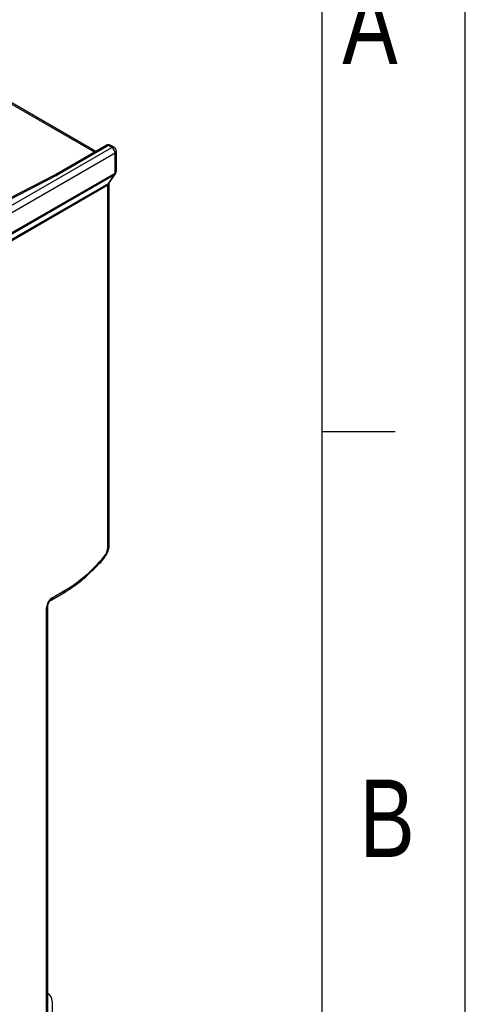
# Model space of a CAD drawing. Header units: millimetres. Extents: x 0 to 594, y 0 to 420.
# Tile 93 of 94: x 565 to 594, y 324 to 387. Entities that reach past the tile are written whole.
import ezdxf

# ---------------------------------------------------------------- set-up
doc = ezdxf.new("R2010")
doc.units = ezdxf.units.MM
doc.layers.add('SLD-0', color=7, linetype='Continuous')
doc.styles.add('SLDTEXTSTYLE0', font='GOTHIC.TTF', dxfattribs={"width": 0.8})

msp = doc.modelspace()

# ---------------------------------------------------------------- linework, layer by layer
at = {"color": 7, "linetype": 'Continuous', "lineweight": 25}
for p, q in [((570.076, 378.624), (555.827, 386.85)), ((570.164, 378.675), (555.915, 386.901)), ((570.827, 379.058), (567.51, 377.143)), ((570.977, 379.043), (567.66, 377.128)), ((571.189, 378.92), (570.977, 379.043)), ((571.339, 378.935), (571.127, 379.058)), ((523.558, 351.423), (571.189, 378.92)), ((571.401, 378.553), (523.77, 351.056)), ((571.401, 377.271), (571.401, 378.553)), ((571.489, 377.394), (571.489, 378.675)), ((571.373, 377.165), (523.247, 349.383)), ((523.276, 349.489), (571.401, 377.271)), ((567.497, 377.136), (563.763, 375.224)), ((567.634, 377.114), (563.9, 375.202)), ((567.507, 377.142), (567.496, 377.136)), ((570.97, 376.592), (571.373, 377.165)), ((571.032, 376.648), (571.435, 377.221)), ((570.942, 376.486), (522.411, 348.47)), ((522.534, 348.63), (570.97, 376.592)), ((570.942, 353.138), (570.942, 376.486)), ((571.03, 353.26), (571.03, 376.608)), ((567.273, 349.694), (568.087, 350.163)), ((567.336, 349.831), (568.149, 350.301)), ((566.982, 320.803), (566.982, 349.219)), ((567.07, 320.926), (567.07, 349.341)), ((567.128, 324.241), (567.07, 324.275)), ((567.336, 323.783), (567.336, 322.062))]:
    msp.add_line(p, q, dxfattribs=at)
at = {"color": 7, "linetype": 'Continuous', "lineweight": 25, "flags": 128}
for points in [[(571.435, 377.221), (571.411, 377.193), (571.373, 377.165)], [(571.032, 376.648), (571.008, 376.62), (570.97, 376.592)], [(570.694, 352.407), (570.696, 352.41), (570.698, 352.427), (570.692, 352.45), (570.677, 352.479)]]:
    msp.add_lwpolyline(points, dxfattribs=at)
at = {"color": 7, "linetype": 'Continuous', "lineweight": 25}
for centre, radius, start, end in [((570.977, 378.798), 0.3, 60.00269, 119.99731), ((570.889, 378.92), 0.151, 54.38242, 114.30712), ((571.065, 378.92), 0.151, 65.69288, 125.61758), ((571.277, 378.798), 0.151, 65.69288, 125.61758), ((570.941, 378.532), 0.461, 2.60548, 57.39452), ((571.189, 378.675), 0.3, 0, 60.00269), ((571.339, 378.69), 0.151, 294.37466, 354.3052), ((567.547, 377.007), 0.138, 50.63478, 111.01651), ((567.573, 377.01), 0.147, 53.59285, 116.22072), ((567.365, 377.64), 0.591, 297.08882, 299.97602), ((571.218, 377.264), 0.184, 327.6508, 2.35148), ((571.339, 377.409), 0.151, 294.37466, 354.3052), ((571.189, 377.394), 0.3, 324.89933, 0), ((570.88, 376.623), 0.151, 294.37698, 354.27858), ((571.126, 376.493), 0.184, 147.6508, 182.35148), ((569.862, 353.189), 1.081, 318.89609, 357.28353), ((570.88, 353.275), 0.151, 294.37466, 354.3052), ((563.091, 358.727), 9.827, 300.97409, 320.52036), ((567.75, 349.184), 0.768, 122.60548, 177.39452), ((567.185, 349.816), 0.151, 305.71342, 5.61904), ((568.002, 350.285), 0.148, 305.01333, 6.29885), ((566.919, 349.357), 0.151, 294.43392, 353.62823), ((566.885, 323.851), 0.456, 351.44498, 66.03157)]:
    msp.add_arc(centre, radius, start, end, dxfattribs=at)
for points, knots in [([(571.03, 376.608), (571.031, 376.624), (571.034, 376.652), (571.034, 376.65), (571.034, 376.649)], [0, 0, 0, 0, 0.587243, 1, 1, 1, 1]), ([(570.694, 352.407), (570.74, 352.468), (570.861, 352.626), (570.998, 352.927), (571.019, 353.151), (571.03, 353.26)], [0, 0, 0, 0, 0.239792, 0.629658, 1, 1, 1, 1]), ([(569.98, 351.653), (570.07, 351.736), (570.318, 351.966), (570.548, 352.236), (570.694, 352.407)], [0, 0, 0, 0, 0.365125, 1, 1, 1, 1]), ([(568.087, 350.163), (568.242, 350.258), (568.691, 350.531), (569.334, 351.013), (569.794, 351.469), (569.98, 351.653)], [0, 0, 0, 0, 0.239361, 0.69322, 1, 1, 1, 1]), ([(567.07, 349.341), (567.071, 349.355), (567.072, 349.382), (567.089, 349.447), (567.12, 349.52), (567.166, 349.595), (567.218, 349.653), (567.255, 349.683), (567.269, 349.691), (567.273, 349.694)], [0, 0, 0, 0, 0.143265, 0.289548, 0.451068, 0.62386, 0.79827, 0.942181, 1, 1, 1, 1])]:
    msp.add_open_spline(points, degree=3, knots=knots, dxfattribs=at)
at = {"layer": 'SLD-0'}
for p, q in [((594, 0), (594, 420)), ((584.773, 1.903), (584.773, 416.77)), ((584.773, 360.58), (589.479, 360.58))]:
    msp.add_line(p, q, dxfattribs=at)

# ---------------------------------------------------------------- texts
at = {"layer": 'SLD-0', "char_height": 5, "attachment_point": 1, "style": 'SLDTEXTSTYLE0'}
for s, insert in [('A', (586.067, 389.323)), ('B', (587.174, 338.1))]:
    msp.add_mtext(s, dxfattribs=dict(at, insert=insert))

doc.saveas('drawing.dxf')
